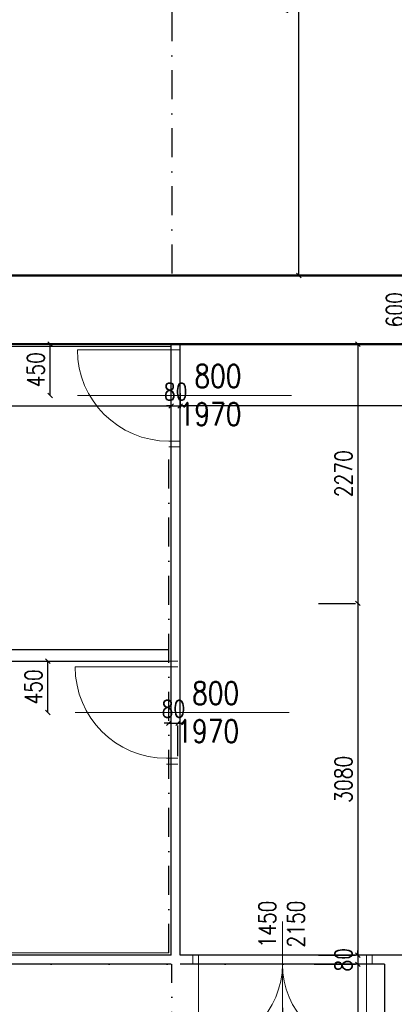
# Model space of a CAD drawing. Header units: millimetres. Extents: x -238874 to 551972, y -298952 to 658415.
# Tile 209 of 256: x 20922 to 24203, y 172531 to 181151. Entities that reach past the tile are written whole.
import ezdxf

# ---------------------------------------------------------------- set-up
doc = ezdxf.new("R2010")
doc.units = ezdxf.units.MM
doc.header["$LTSCALE"] = 20
doc.linetypes.add('ČERCHOVANÁ', pattern=[25.4, 12.7, -6.35, 0, -6.35])
for name, color, linetype in [('KOTY', 8, 'Continuous'), ('OSYSTAVBA', 101, 'ČERCHOVANÁ'), ('ZDP', 50, 'Continuous')]:
    doc.layers.add(name, color=color, linetype=linetype)
doc.layers.add('NOSNÉ', color=8, linetype='Continuous', lineweight=50)
doc.layers.add('PRUCHODY', color=7, linetype='Continuous', lineweight=18)
doc.styles.add('SIMPLEX', font='SIMPLEX.shx', dxfattribs={"width": 0.8, "bigfont": 'CAD13.shx'})
doc.styles.get("Standard").update_dxf_attribs({"font": 'simplex.shx', "width": 0.8})
doc.dimstyles.new('CKA', dxfattribs={"dimtxt": 200, "dimasz": 40, "dimexe": 20, "dimexo": 0.2, "dimgap": 50, "dimtad": 1, "dimdec": 0, "dimrnd": 1, "dimzin": 0, "dimdsep": 46, "dimtxsty": 'Standard', "dimblk1": 'OBLIQUE', "dimblk2": 'OBLIQUE', "dimsah": 1, "dimcen": 0.09, "dimclrd": 253, "dimclre": 253, "dimclrt": 253, "dimadec": 0, "dimazin": 0, "dimtfac": 1, "dimtdec": 0, "dimtix": 1, "dimtmove": 2, "dimatfit": 3, "dimfxl": 1, "dimtolj": 1, "dimtzin": 0, "dimarcsym": 0})

# ---------------------------------------------------------------- blocks, each defined once
blk = doc.blocks.new('_OBLIQUE')
at = {"color": 0, "linetype": 'ByBlock'}
blk.add_line((-0.5, -0.5), (0.5, 0.5), dxfattribs=at)
blk = doc.blocks.new('*D1473')
at = {"layer": 'DEFPOINTS', "color": 0, "transparency": 16777216}
for p in [(23882.3, 172880.9), (23882.3, 162280.9), (24118, 162280.9)]:
    blk.add_point(p, dxfattribs=at)
at = {"layer": 'KOTY', "lineweight": -2, "transparency": 16777216}
for p, q in [((23882.3, 172880.9), (23882.3, 162280.9)), ((23737.2, 162280.9), (23862.3, 162280.9))]:
    blk.add_line(p, q, dxfattribs=at)
at = {"layer": 'KOTY', "lineweight": -2, "transparency": 16777216, "xscale": 40, "yscale": 40, "zscale": 40}
for p, rotation in [((23882.3, 172880.9), 90), ((23882.3, 162280.9), 270)]:
    blk.add_blockref('_OBLIQUE', p, dxfattribs=dict(at, rotation=rotation))
at = {"layer": 'KOTY', "transparency": 16777216, "insert": (23757.3, 167580.9), "char_height": 150, "attachment_point": 5, "rotation": 90, "style": 'SIMPLEX'}
blk.add_mtext('\\A1;10600', dxfattribs=at)
blk = doc.blocks.new('*D1522')
at = {"layer": 'DEFPOINTS', "color": 0, "transparency": 16777216}
for p in [(22253, 183900.9), (23367.5, 183900.9), (22253, 178910.9)]:
    blk.add_point(p, dxfattribs=at)
at = {"layer": 'KOTY', "lineweight": -2, "transparency": 16777216}
for p, q in [((22633.7, 183900.9), (23387.5, 183900.9)), ((23367.5, 178910.9), (23367.5, 183900.9))]:
    blk.add_line(p, q, dxfattribs=at)
at = {"layer": 'KOTY', "lineweight": -2, "transparency": 16777216, "xscale": 40, "yscale": 40, "zscale": 40}
for p, rotation in [((23367.5, 183900.9), 90), ((23367.5, 178910.9), 270)]:
    blk.add_blockref('_OBLIQUE', p, dxfattribs=dict(at, rotation=rotation))
at = {"layer": 'KOTY', "transparency": 16777216, "insert": (23242.5, 181405.9), "char_height": 150, "attachment_point": 5, "rotation": 90, "style": 'SIMPLEX'}
blk.add_mtext('\\A1;4990', dxfattribs=at)
blk = doc.blocks.new('*D1523')
at = {"layer": 'DEFPOINTS', "color": 0, "transparency": 16777216}
for p in [(22328, 178260.9), (27118, 178050.9), (22328, 177769.1)]:
    blk.add_point(p, dxfattribs=at)
at = {"layer": 'KOTY', "lineweight": -2, "transparency": 16777216}
for p, q in [((22328, 177880.1), (22328, 177749.1)), ((27118, 177769.1), (22328, 177769.1))]:
    blk.add_line(p, q, dxfattribs=at)
at = {"layer": 'KOTY', "lineweight": -2, "transparency": 16777216, "xscale": 40, "yscale": 40, "zscale": 40, "rotation": 180}
blk.add_blockref('_OBLIQUE', (22328, 177769.1), dxfattribs=at)
at = {"layer": 'KOTY', "lineweight": -2, "transparency": 16777216, "xscale": 40, "yscale": 40, "zscale": 40}
blk.add_blockref('_OBLIQUE', (27118, 177769.1), dxfattribs=at)
at = {"layer": 'KOTY', "transparency": 16777216, "insert": (24723, 177894.1), "char_height": 150, "attachment_point": 5, "style": 'SIMPLEX'}
blk.add_mtext('\\A1;4790', dxfattribs=at)
blk = doc.blocks.new('*D1560')
at = {"layer": 'DEFPOINTS', "color": 0, "transparency": 16777216}
for p in [(17388, 179430.9), (22248, 177860.9), (22248, 177769.1)]:
    blk.add_point(p, dxfattribs=at)
at = {"layer": 'KOTY', "lineweight": -2, "transparency": 16777216}
for p, q in [((17388, 177769.1), (22248, 177769.1)), ((22248, 177480.1), (22248, 177749.1))]:
    blk.add_line(p, q, dxfattribs=at)
at = {"layer": 'KOTY', "lineweight": -2, "transparency": 16777216, "xscale": 40, "yscale": 40, "zscale": 40, "rotation": 180}
blk.add_blockref('_OBLIQUE', (17388, 177769.1), dxfattribs=at)
at = {"layer": 'KOTY', "lineweight": -2, "transparency": 16777216, "xscale": 40, "yscale": 40, "zscale": 40}
blk.add_blockref('_OBLIQUE', (22248, 177769.1), dxfattribs=at)
at = {"layer": 'KOTY', "transparency": 16777216, "insert": (19818, 177894.1), "char_height": 150, "attachment_point": 5, "style": 'SIMPLEX'}
blk.add_mtext('\\A1;4860', dxfattribs=at)
blk = doc.blocks.new('*D1564')
at = {"layer": 'DEFPOINTS', "color": 0, "transparency": 16777216}
for p in [(22248, 177860.9), (22328, 177860.9), (22328, 177769.1)]:
    blk.add_point(p, dxfattribs=at)
at = {"layer": 'KOTY', "lineweight": -2, "transparency": 16777216}
for p, q in [((22248, 177769.1), (22208, 177769.1)), ((22248, 177769.1), (22328, 177769.1)), ((22328, 177769.1), (22368, 177769.1)), ((22328, 177480.1), (22328, 177749.1))]:
    blk.add_line(p, q, dxfattribs=at)
at = {"layer": 'KOTY', "lineweight": -2, "transparency": 16777216, "xscale": 40, "yscale": 40, "zscale": 40}
blk.add_blockref('_OBLIQUE', (22248, 177769.1), dxfattribs=at)
at = {"layer": 'KOTY', "lineweight": -2, "transparency": 16777216, "xscale": 40, "yscale": 40, "zscale": 40, "rotation": 180}
blk.add_blockref('_OBLIQUE', (22328, 177769.1), dxfattribs=at)
at = {"layer": 'KOTY', "transparency": 16777216, "insert": (22288, 177894.1), "char_height": 150, "attachment_point": 5, "style": 'SIMPLEX'}
blk.add_mtext('\\A1;80', dxfattribs=at)
blk = doc.blocks.new('*D1565')
at = {"layer": 'DEFPOINTS', "color": 0, "transparency": 16777216}
for p in [(21188.3, 178310.9), (21428, 178310.9), (21428, 177860.9)]:
    blk.add_point(p, dxfattribs=at)
at = {"layer": 'KOTY', "lineweight": -2, "transparency": 16777216}
for p, q in [((21047.2, 178310.9), (21168.3, 178310.9)), ((21188.3, 177860.9), (21188.3, 178310.9))]:
    blk.add_line(p, q, dxfattribs=at)
at = {"layer": 'KOTY', "lineweight": -2, "transparency": 16777216, "xscale": 40, "yscale": 40, "zscale": 40}
for p, rotation in [((21188.3, 178310.9), 90), ((21188.3, 177860.9), 270)]:
    blk.add_blockref('_OBLIQUE', p, dxfattribs=dict(at, rotation=rotation))
at = {"layer": 'KOTY', "transparency": 16777216, "insert": (21063.3, 178085.9), "char_height": 150, "attachment_point": 5, "rotation": 90, "style": 'SIMPLEX'}
blk.add_mtext('\\A1;450', dxfattribs=at)
blk = doc.blocks.new('*D1705')
at = {"layer": 'DEFPOINTS', "color": 0, "transparency": 16777216}
for p in [(23918.7, 176040.9), (23882.3, 172960.9), (23918.7, 172960.9)]:
    blk.add_point(p, dxfattribs=at)
at = {"layer": 'KOTY', "lineweight": -2, "transparency": 16777216}
for p, q in [((23882.3, 176040.9), (23882.3, 172960.9)), ((23537.9, 172960.9), (23862.3, 172960.9))]:
    blk.add_line(p, q, dxfattribs=at)
at = {"layer": 'KOTY', "lineweight": -2, "transparency": 16777216, "xscale": 40, "yscale": 40, "zscale": 40}
for p, rotation in [((23882.3, 176040.9), 90), ((23882.3, 172960.9), 270)]:
    blk.add_blockref('_OBLIQUE', p, dxfattribs=dict(at, rotation=rotation))
at = {"layer": 'KOTY', "transparency": 16777216, "insert": (23757.3, 174500.9), "char_height": 150, "attachment_point": 5, "rotation": 90, "style": 'SIMPLEX'}
blk.add_mtext('\\A1;3080', dxfattribs=at)
blk = doc.blocks.new('*D1746')
at = {"layer": 'DEFPOINTS', "color": 0, "transparency": 16777216}
for p in [(23882.3, 172960.9), (23882.3, 172880.9), (23882.3, 172880.9)]:
    blk.add_point(p, dxfattribs=at)
at = {"layer": 'KOTY', "lineweight": -2, "transparency": 16777216}
for p, q in [((23882.3, 172960.9), (23882.3, 173000.9)), ((23882.3, 172960.9), (23882.3, 172880.9)), ((23501.5, 172880.9), (23862.3, 172880.9)), ((23882.3, 172880.9), (23882.3, 172840.9))]:
    blk.add_line(p, q, dxfattribs=at)
at = {"layer": 'KOTY', "lineweight": -2, "transparency": 16777216, "xscale": 40, "yscale": 40, "zscale": 40}
for p, rotation in [((23882.3, 172960.9), 270), ((23882.3, 172880.9), 90)]:
    blk.add_blockref('_OBLIQUE', p, dxfattribs=dict(at, rotation=rotation))
at = {"layer": 'KOTY', "transparency": 16777216, "insert": (23757.3, 172920.9), "char_height": 150, "attachment_point": 5, "rotation": 90, "style": 'SIMPLEX'}
blk.add_mtext('\\A1;80', dxfattribs=at)
blk = doc.blocks.new('*D1747')
at = {"layer": 'DEFPOINTS', "color": 0, "transparency": 16777216}
for p in [(23223, 172880.9), (24118, 172880.9), (23223, 171998.6)]:
    blk.add_point(p, dxfattribs=at)
at = {"layer": 'KOTY', "lineweight": -2, "transparency": 16777216}
for p, q in [((23223, 172500.1), (23223, 171978.6)), ((24118, 171998.6), (23223, 171998.6))]:
    blk.add_line(p, q, dxfattribs=at)
at = {"layer": 'KOTY', "lineweight": -2, "transparency": 16777216, "xscale": 40, "yscale": 40, "zscale": 40, "rotation": 180}
blk.add_blockref('_OBLIQUE', (23223, 171998.6), dxfattribs=at)
at = {"layer": 'KOTY', "lineweight": -2, "transparency": 16777216, "xscale": 40, "yscale": 40, "zscale": 40}
blk.add_blockref('_OBLIQUE', (24118, 171998.6), dxfattribs=at)
at = {"layer": 'KOTY', "transparency": 16777216, "insert": (23670.5, 172123.6), "char_height": 150, "attachment_point": 5, "style": 'SIMPLEX'}
blk.add_mtext('\\A1;895', dxfattribs=at)
blk = doc.blocks.new('*D1773')
at = {"layer": 'DEFPOINTS', "color": 0, "transparency": 16777216}
for p in [(23882.3, 178310.9), (23882.3, 176040.9), (23918.7, 176040.9)]:
    blk.add_point(p, dxfattribs=at)
at = {"layer": 'KOTY', "lineweight": -2, "transparency": 16777216}
for p, q in [((23882.3, 178310.9), (23882.3, 176040.9)), ((23537.9, 176040.9), (23862.3, 176040.9))]:
    blk.add_line(p, q, dxfattribs=at)
at = {"layer": 'KOTY', "lineweight": -2, "transparency": 16777216, "xscale": 40, "yscale": 40, "zscale": 40}
for p, rotation in [((23882.3, 178310.9), 90), ((23882.3, 176040.9), 270)]:
    blk.add_blockref('_OBLIQUE', p, dxfattribs=dict(at, rotation=rotation))
at = {"layer": 'KOTY', "transparency": 16777216, "insert": (23757.3, 177175.9), "char_height": 150, "attachment_point": 5, "rotation": 90, "style": 'SIMPLEX'}
blk.add_mtext('\\A1;2270', dxfattribs=at)
blk = doc.blocks.new('*D1775')
at = {"layer": 'DEFPOINTS', "color": 0, "transparency": 16777216}
for p in [(24331.6, 178910.9), (24331.6, 178310.9), (24331.6, 178310.9)]:
    blk.add_point(p, dxfattribs=at)
at = {"layer": 'KOTY', "lineweight": -2, "transparency": 16777216}
for p, q in [((24331.6, 178910.9), (24331.6, 178310.9)), ((23950.8, 178310.9), (24311.6, 178310.9))]:
    blk.add_line(p, q, dxfattribs=at)
at = {"layer": 'KOTY', "lineweight": -2, "transparency": 16777216, "xscale": 40, "yscale": 40, "zscale": 40}
for p, rotation in [((24331.6, 178910.9), 90), ((24331.6, 178310.9), 270)]:
    blk.add_blockref('_OBLIQUE', p, dxfattribs=dict(at, rotation=rotation))
at = {"layer": 'KOTY', "transparency": 16777216, "insert": (24206.6, 178610.9), "char_height": 150, "attachment_point": 5, "rotation": 90, "style": 'SIMPLEX'}
blk.add_mtext('\\A1;600', dxfattribs=at)
blk = doc.blocks.new('*D3639')
at = {"layer": 'DEFPOINTS', "color": 0, "transparency": 16777216}
for p in [(22228, 175084.6), (22308, 175084.6), (22308, 174992.9)]:
    blk.add_point(p, dxfattribs=at)
at = {"layer": 'KOTY', "lineweight": -2, "transparency": 16777216}
for p, q in [((22228, 174992.9), (22188, 174992.9)), ((22228, 174992.9), (22308, 174992.9)), ((22308, 174992.9), (22348, 174992.9)), ((22308, 174703.8), (22308, 174972.9))]:
    blk.add_line(p, q, dxfattribs=at)
at = {"layer": 'KOTY', "lineweight": -2, "transparency": 16777216, "xscale": 40, "yscale": 40, "zscale": 40}
blk.add_blockref('_OBLIQUE', (22228, 174992.9), dxfattribs=at)
at = {"layer": 'KOTY', "lineweight": -2, "transparency": 16777216, "xscale": 40, "yscale": 40, "zscale": 40, "rotation": 180}
blk.add_blockref('_OBLIQUE', (22308, 174992.9), dxfattribs=at)
at = {"layer": 'KOTY', "transparency": 16777216, "insert": (22268, 175117.9), "char_height": 150, "attachment_point": 5, "style": 'SIMPLEX'}
blk.add_mtext('\\A1;80', dxfattribs=at)
blk = doc.blocks.new('*D3640')
at = {"layer": 'DEFPOINTS', "color": 0, "transparency": 16777216}
for p in [(21168.3, 175534.6), (21408, 175534.6), (21408, 175084.6)]:
    blk.add_point(p, dxfattribs=at)
at = {"layer": 'KOTY', "lineweight": -2, "transparency": 16777216}
for p, q in [((21027.2, 175534.6), (21148.3, 175534.6)), ((21168.3, 175084.6), (21168.3, 175534.6))]:
    blk.add_line(p, q, dxfattribs=at)
at = {"layer": 'KOTY', "lineweight": -2, "transparency": 16777216, "xscale": 40, "yscale": 40, "zscale": 40}
for p, rotation in [((21168.3, 175534.6), 90), ((21168.3, 175084.6), 270)]:
    blk.add_blockref('_OBLIQUE', p, dxfattribs=dict(at, rotation=rotation))
at = {"layer": 'KOTY', "transparency": 16777216, "insert": (21043.3, 175309.6), "char_height": 150, "attachment_point": 5, "rotation": 90, "style": 'SIMPLEX'}
blk.add_mtext('\\A1;450', dxfattribs=at)

msp = doc.modelspace()

# ---------------------------------------------------------------- linework, layer by layer
at = {"layer": 'NOSNÉ'}
for p, q in [((27107.962, 178910.863), (18137.962, 178910.863)), ((22247.962, 178310.863), (18137.962, 178310.863)), ((25807.962, 178310.863), (22247.962, 178310.863))]:
    msp.add_line(p, q, dxfattribs=at)
at = {"layer": 'OSYSTAVBA', "linetype": 'ČERCHOVANÁ'}
for p, q in [((22252.962, 200016.269), (22252.962, 178910.863)), ((22227.962, 172980.863), (22227.962, 177410.863)), ((24117.962, 172880.863), (17387.962, 172880.863)), ((22252.962, 159000.863), (22252.962, 172880.863))]:
    msp.add_line(p, q, dxfattribs=at)
at = {"layer": 'PRUCHODY'}
for p, q in [((22247.962, 178290.863), (17407.962, 178290.863)), ((22327.962, 178310.863), (22247.962, 178310.863)), ((22327.962, 178260.863), (21427.962, 178260.863)), ((22327.962, 178260.863), (21627.962, 178260.863)), ((23302.962, 177860.863), (21427.962, 177860.863)), ((22955.185, 177860.863), (21607.728, 177860.863)), ((22327.962, 177460.863), (22227.962, 177460.863)), ((22327.962, 177460.863), (22227.962, 177460.863)), ((22327.962, 177410.863), (22227.962, 177410.863)), ((22307.962, 175534.613), (22227.962, 175534.613)), ((22307.962, 175484.613), (21407.962, 175484.613)), ((22307.962, 175484.613), (21607.962, 175484.613)), ((23282.962, 175084.613), (21407.962, 175084.613)), ((22935.185, 175084.613), (21587.728, 175084.613)), ((22307.962, 174684.613), (22207.962, 174684.613)), ((22307.962, 174684.613), (22207.962, 174684.613)), ((22307.962, 174634.613), (22207.962, 174634.613)), ((23222.962, 171998.613), (23222.962, 173256.64)), ((22227.962, 172980.863), (17407.962, 172980.863)), ((22437.962, 172880.863), (22437.962, 172960.863)), ((22487.962, 172880.863), (22487.962, 172960.863)), ((23957.962, 172880.863), (23957.962, 172960.863)), ((24007.962, 172880.863), (24007.962, 172960.863)), ((22487.962, 172145.863), (22487.962, 172880.863)), ((23957.962, 172145.863), (23957.962, 172880.863))]:
    msp.add_line(p, q, dxfattribs=at)
for centre, radius, start, end in [((22227.962, 178260.863), 800, 180, 270), ((22207.962, 175484.613), 800, 180, 270), ((22487.962, 172880.863), 735, 270, 0), ((23957.962, 172880.863), 735, 180, 270)]:
    msp.add_arc(centre, radius, start, end, dxfattribs=at)
at = {"layer": 'ZDP'}
for p, q in [((22247.962, 172960.863), (22247.962, 178310.863)), ((22327.962, 172960.863), (22327.962, 178310.863)), ((17407.962, 175635.863), (22227.962, 175635.863)), ((17387.962, 175534.613), (22227.962, 175534.613)), ((22247.962, 172960.863), (17387.962, 172960.863)), ((24367.962, 172960.863), (22327.962, 172960.863)), ((22247.962, 172880.863), (17387.962, 172880.863)), ((24117.962, 172880.863), (22327.962, 172880.863)), ((24117.962, 172880.863), (24117.962, 171500.863))]:
    msp.add_line(p, q, dxfattribs=at)

# ---------------------------------------------------------------- texts
at = {"layer": 'KOTY', "char_height": 200, "width": 921.6, "attachment_point": 3}
for insert in [(22863.477, 178131.152), (22863.477, 178131.152), (22843.477, 175354.902), (22843.477, 175354.902)]:
    msp.add_mtext('800\\P1970', dxfattribs=dict(at, insert=insert))
at = {"layer": 'KOTY', "insert": (23016.017, 173438.557), "char_height": 150, "width": 921.6, "attachment_point": 3, "rotation": 90}
msp.add_mtext('1450\\P2150', dxfattribs=at)

# ---------------------------------------------------------------- dimensions: what is measured, and where the dimension line sits
at = {"layer": 'KOTY'}
for base, p1, p2, angle, text, picture, middle in [((23367.468, 183900.863), (22252.962, 178910.863), (22252.962, 183900.863), 270, '4990', '*D1522', (23242.468, 181405.863)), ((22247.962, 177769.107), (17387.962, 179430.863), (22247.962, 177860.863), 180, '4860', '*D1560', (19817.962, 177894.107)), ((24331.562, 178310.863), (24331.562, 178910.863), (24331.562, 178310.863), 270, '600', '*D1775', (24206.562, 178610.863)), ((21188.334, 178310.863), (21427.962, 177860.863), (21427.962, 178310.863), 90, '450', '*D1565', (21063.334, 178085.863)), ((23882.275, 176040.863), (23882.275, 178310.863), (23918.675, 176040.863), 270, '2270', '*D1773', (23757.275, 177175.863)), ((22327.962, 177769.107), (27117.962, 178050.863), (22327.962, 178260.863), 180, '4790', '*D1523', (24722.962, 177894.107)), ((22327.962, 177769.107), (22247.962, 177860.863), (22327.962, 177860.863), 180, '80', '*D1564', (22287.962, 177894.107)), ((23882.275, 172960.863), (23918.675, 176040.863), (23918.675, 172960.863), 270, '3080', '*D1705', (23757.275, 174500.863)), ((21168.334, 175534.613), (21407.962, 175084.613), (21407.962, 175534.613), 90, '450', '*D3640', (21043.334, 175309.613)), ((22307.962, 174992.857), (22227.962, 175084.613), (22307.962, 175084.613), 180, '80', '*D3639', (22267.962, 175117.857)), ((23882.275, 172880.863), (23882.275, 172960.863), (23882.275, 172880.863), 270, '80', '*D1746', (23757.275, 172920.863)), ((23222.962, 171998.613), (24117.962, 172880.863), (23222.962, 172880.863), 180, '895', '*D1747', (23670.462, 172123.613)), ((23882.275, 162280.863), (23882.275, 172880.863), (24117.962, 162280.863), 270, '10600', '*D1473', (23757.275, 167580.863))]:
    dim = msp.add_linear_dim(base=base, p1=p1, p2=p2, angle=angle, text=text, dimstyle='CKA', override={"dimtxt": 150, "dimexo": 380.774374, "dimtxsty": 'SIMPLEX', "dimse1": 1, "dimclrd": 256, "dimclre": 256, "dimclrt": 256}, dxfattribs=at)
    dim.commit()
    dim.dimension.update_dxf_attribs({"geometry": picture, "text_midpoint": middle})

doc.saveas('drawing.dxf')
